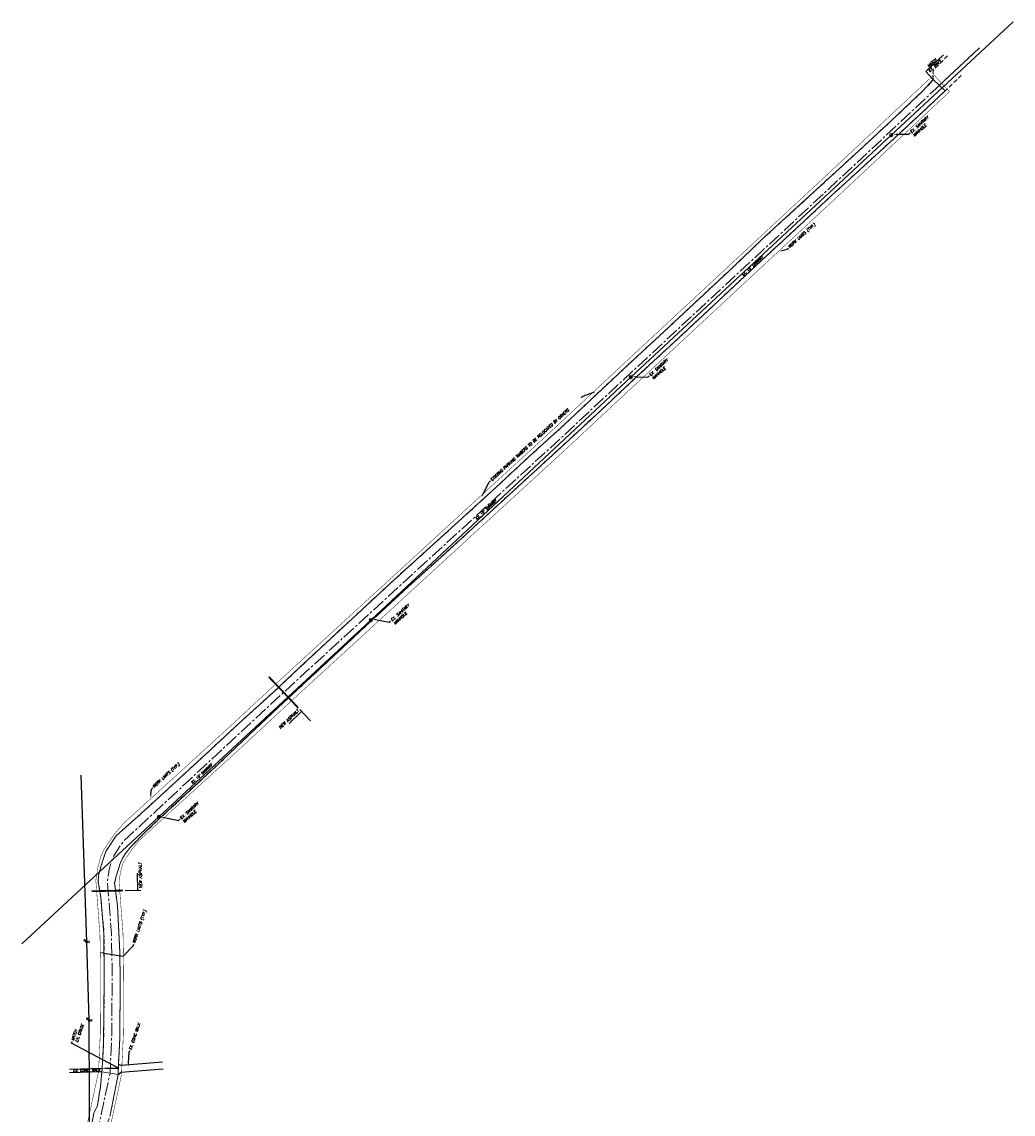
# Model space of a CAD drawing. Header units: feet. Extents: x 1615653 to 1618118, y 708897 to 711917.
# Tile 52 of 183: x 1615656 to 1616773, y 710686 to 711917. Entities that reach past the tile are written whole.
import ezdxf
from ezdxf import colors
from ezdxf.entities.mleader import LeaderData, LeaderLine
from ezdxf.enums import TextEntityAlignment as Align
from ezdxf.math import Vec2, Vec3

# ---------------------------------------------------------------- set-up
doc = ezdxf.new("R2010")
doc.units = ezdxf.units.FT
doc.header["$LTSCALE"] = 20
doc.header["$MEASUREMENT"] = 0
for name, pattern in [('CENTER2', [1.125, 0.75, -0.125, 0.125, -0.125]), ('DASHED2', [0.375, 0.25, -0.125]), ('PHANTOM2', [1.25, 0.625, -0.125, 0.125, -0.125, 0.125, -0.125])]:
    doc.linetypes.add(name, pattern=pattern)
for name, color, linetype, lineweight in [('_centerline', 7, 'CENTER2', 9), ('_EDGE-OF-PVT-PROP', 1, 'Continuous', 18), ('_Ex-Manhole', 3, 'Continuous', 13), ('_TEXT-DIMS', 1, 'Continuous', 18), ('_WORST-CASE-LIMITS', 9, 'PHANTOM2', 0), ('C-ROAD-ImageTrace', 8, 'DASHED2', 5)]:
    doc.layers.add(name, color=color, linetype=linetype, lineweight=lineweight)
for name, color, linetype in [('_EX-ELEC', 1, 'Continuous'), ('conc-walk-ex', 7, 'Continuous'), ('UT_X_Misc_Cells', 7, 'Continuous')]:
    doc.layers.add(name, color=color, linetype=linetype)
doc.layers.add('_REFERENCE-ONLY', color=7, linetype='Continuous', plot=False)
doc.styles.add('DIM-1', font='romans.shx', dxfattribs={"oblique": 10, "height": 0.2})
doc.styles.add('dim-half', font='romans.shx', dxfattribs={"oblique": 10, "height": 0.18})
doc.styles.add('ROMAND', font='romand.shx', dxfattribs={"oblique": 10, "height": 0.12})
doc.styles.add('ROMANS', font='romans')
doc.styles.add('SHR', font='SIMPLEX', dxfattribs={"height": 0.75})
doc.styles.get("Standard").update_dxf_attribs({"font": 'simplex.shx'})
doc.linetypes.add('OVER', pattern='A,1,-0.3,["OE",ROMANS,S=0.2,R=0,X=0,Y=-0.1],-0.7,1', length=3)
doc.dimstyles.get("Standard").update_dxf_attribs({"dimtxt": 0.18, "dimasz": 0.18, "dimexe": 0.18, "dimexo": 0.0625, "dimgap": 0.09, "dimtad": 0, "dimtih": 1, "dimtoh": 1, "dimdec": 4, "dimzin": 0, "dimdsep": 46, "dimtxsty": 'Standard', "dimcen": 0.09, "dimadec": 0, "dimazin": 0, "dimtfac": 1, "dimtdec": 4, "dimtofl": 0, "dimtmove": 0, "dimatfit": 3, "dimfxl": 1, "dimtolj": 1, "dimtzin": 0, "dimarcsym": 0})

# ---------------------------------------------------------------- blocks, each defined once
blk = doc.blocks.new('Sewer Manhole')
at = {"color": 0, "linetype": 'ByBlock', "lineweight": -2}
blk.add_circle((0, 0), 0.0625, dxfattribs=at)
at = {"color": 0, "linetype": 'ByBlock', "lineweight": -2, "style": 'SHR'}
blk.add_text('S', height=0.075, dxfattribs=at).set_placement((0, -0.0375), align=Align.CENTER)
blk = doc.blocks.new('PLP')
at = {"layer": 'UT_X_Misc_Cells', "color": 1, "linetype": 'Continuous', "lineweight": 0}
for p, q in [((0.026, 0.096), (0.085, 0.096)), ((0.043, 0.16), (0.085, 0.16))]:
    blk.add_line(p, q, dxfattribs=at)
at = {"layer": 'UT_X_Misc_Cells', "color": 1, "linetype": 'Continuous', "lineweight": 0, "flags": 128}
blk.add_lwpolyline([(0.043, 0.16), (-0.037, -0.14), (0.083, -0.14)], dxfattribs=at)
at = {"layer": 'UT_X_Misc_Cells', "color": 1, "linetype": 'Continuous', "lineweight": 0}
blk.add_circle((0, 0), 0.065, dxfattribs=at)
at = {"layer": 'UT_X_Misc_Cells', "color": 1, "linetype": 'Continuous', "lineweight": 0, "extrusion": (0, 0, -1)}
blk.add_arc((-0.086, 0.128), 0.0319, 88.8767, 271.1233, dxfattribs=at)

msp = doc.modelspace()

# ---------------------------------------------------------------- linework, layer by layer
at = {"layer": '_centerline', "color": 7, "linetype": 'CENTER2', "flags": 128}
msp.add_lwpolyline([(1615753.3791, 709534.11114), (1615786.00685, 709826.27594), (1615796.48057, 709878.94006), (1615804.61689, 709993.38907), (1615808.10509, 710034.68166), (1615818.05005, 710128.74619), (1615824.76521, 710159.11049), (1615827.96133, 710191.50777), (1615830.02307, 710242.32303), (1615827.44772, 710268.95), (1615824.62074, 710289.9093), (1615814.08719, 710327.85772), (1615780.67526, 710421.23595), (1615758.70738, 710482.25927), (1615745.79591, 710534.20843), (1615745.24343, 710604.40942), (1615744.12, 710628.6305), (1615739.6545, 710653.488), (1615741.78264, 710669.98331), (1615755.26556, 710732.51707), (1615757.29031, 710776.3819), (1615757.64267, 710850.56193), (1615756.87557, 710889.82417), (1615752.33917, 710949.12834), (1615754.43858, 710962.04142), (1615757.34546, 710972.85613), (1615759.46959, 710977.46049), (1615770.16024, 710993.42794), (1615800.1266, 711021.45123), (1615800.1266, 711021.45123), (1615950.87383, 711161.39143), (1616257.47919, 711442.49531), (1616362.07823, 711539.86667), (1616579.21143, 711741.57043), (1616735.15858, 711887.58679)], dxfattribs=at)
at = {"layer": '_EDGE-OF-PVT-PROP'}
msp.add_line((1616696.304, 711838.901), (1616682.999, 711851.67), dxfattribs=at)
at = {"layer": '_EDGE-OF-PVT-PROP', "flags": 128}
for points in [[(1615732.897, 710665.242), (1615736.982, 710687.668), (1615741.175, 710696.109), (1615744.649, 710717.5), (1615746.213, 710734.271), (1615746.316, 710738.068), (1615748.051, 710766.606), (1615748.842, 710838.273), (1615748.471, 710889.394), (1615744.983, 710930.141), (1615742.067, 710947.884), (1615742.364, 710954.636), (1615745.081, 710965.454), (1615750.50605, 710982.28014), (1615762.15448, 710999.76288), (1615790.359, 711024.92), (1615825.805, 711057.361), (1615863.243, 711092), (1615901.038, 711126.999), (1615939.536, 711161.869), (1615968.93, 711189.315), (1616003.291, 711221.507), (1616038.904, 711254.502), (1616075.549, 711288.371), (1616152.178, 711357.646), (1616189.938, 711392.165), (1616227.993, 711427.405), (1616267.471, 711463.287), (1616303.686, 711497.435), (1616339.416, 711530.778), (1616384.915, 711572.786), (1616458.449, 711641.521), (1616489.942, 711671.553), (1616512.737, 711692.438), (1616599.355, 711771.761), (1616635.639, 711805.284), (1616671.745, 711839.336), (1616682.999, 711851.67)], [(1615755.517, 710685.338), (1615764.358, 710730.969), (1615764.654, 710742.561), (1615766.41, 710772.874), (1615766.619, 710836.722), (1615766.424, 710867.906), (1615763.696, 710921.205), (1615760.467, 710946.413), (1615762.357, 710954.391), (1615766.911, 710969.81), (1615771.661, 710978.644), (1615778.166, 710987.093), (1615795.446, 711004.594), (1615811.171, 711019.225), (1615839.084, 711045.226), (1615874.739, 711078.345), (1615911.907, 711113.534), (1615950.226, 711149.751), (1615981.18, 711178.216), (1616012.163, 711206.998), (1616048.228, 711240.753), (1616049.534, 711241.134), (1616050.472, 711242.238), (1616050.82, 711243.469), (1616055.113, 711247.073), (1616091.538, 711280.651), (1616128.631, 711314.163), (1616165.157, 711347.452), (1616236.491, 711412.737), (1616272.488, 711445.969), (1616307.957, 711478.702), (1616349.442, 711517.52), (1616385.832, 711551.2), (1616422.973, 711585.615), (1616458.478, 711619.111), (1616494.992, 711653.147), (1616531.889, 711687.08), (1616568.245, 711720.931), (1616604.993, 711754.547), (1616639.076, 711785.603), (1616675.552, 711819.583), (1616696.304, 711838.901), (1616696.304, 711838.901)]]:
    msp.add_lwpolyline(points, dxfattribs=at)
at = {"layer": '_EX-ELEC', "linetype": 'OVER', "ltscale": 0.4}
msp.add_line((1615728.98366, 710880.4712), (1615722.81601, 711068.32508), dxfattribs=at)
at = {"layer": '_EX-ELEC', "linetype": 'OVER', "ltscale": 0.4, "flags": 128}
msp.add_lwpolyline([(1615732.48301, 710612.59079), (1615731.88365, 710792.14347), (1615728.98366, 710880.4712)], dxfattribs=at)
at = {"layer": '_Ex-Manhole', "elevation": 963.926, "flags": 128}
msp.add_lwpolyline([(1615655.8871, 710878.11589), (1615810.306, 711021.415), (1616049.035, 711242.953), (1616342.095, 711516.605), (1616635.668, 711789.212), (1616772.97614, 711916.71405)], dxfattribs=at)
at = {"layer": '_REFERENCE-ONLY', "color": 1}
for p, q in [((1615969.04638, 711142.20134), (1615981.26773, 711129.29566)), ((1615772.30925, 710938.25921), (1615790.07964, 710938.62164))]:
    msp.add_line(p, q, dxfattribs=at)
at = {"layer": '_REFERENCE-ONLY', "color": 9, "const_width": 2, "flags": 128}
for points in [[(1615934.16913, 711179.0315), (1615967.41591, 711143.9231)], [(1615734.39771, 710937.48601), (1615769.93849, 710938.21086)]]:
    msp.add_lwpolyline(points, dxfattribs=at)
at = {"layer": '_TEXT-DIMS'}
for q in [(1616694.57004, 711879.53392), (1616682.47441, 711852.14011)]:
    msp.add_line((1616674.42807, 711860.78368), q, dxfattribs=at)
at = {"layer": '_TEXT-DIMS', "color": 3}
msp.add_line((1615746.19348, 710734.06167), (1615764.358, 710730.969), dxfattribs=at)
at = {"layer": '_WORST-CASE-LIMITS', "const_width": 0.5, "flags": 128}
msp.add_lwpolyline([(1615743.25944, 709668.74861), (1615744.21119, 709677.27106), (1615754.88569, 709691.76433), (1615765.74676, 709789.01967, 0.5230633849), (1615752.13914, 709800.91015), (1615733.51163, 709796.23901), (1615726.99646, 709824.94757), (1615760.5267, 709837.17749), (1615768.88376, 709844.27386), (1615780.26066, 709864.02984), (1615783.57115, 709880.67567), (1615791.65575, 709994.39718), (1615795.16275, 710035.91234), (1615805.19894, 710130.83978), (1615811.90425, 710161.1595), (1615814.98725, 710192.41019), (1615816.9976, 710241.95908), (1615814.53166, 710267.45486), (1615811.85635, 710287.28973), (1615801.68753, 710323.92417), (1615768.43944, 710416.8445), (1615746.25118, 710478.48001), (1615732.80843, 710532.56676), (1615732.2458, 710604.05698), (1615731.17359, 710627.17377), (1615726.50481, 710653.16286), (1615728.95945, 710672.18889), (1615742.32932, 710734.19835), (1615744.29173, 710776.71263), (1615744.64207, 710850.46582), (1615743.88527, 710889.20094), (1615739.25873, 710949.68345), (1615741.71293, 710964.77877), (1615745.078, 710977.29812), (1615748.09559, 710983.83919), (1615759.79759, 711001.31718), (1615770.78249, 711014.06051), (1615888.48353, 711121.23584), (1615942.06001, 711170.94748), (1616248.65756, 711452.04419), (1616353.22547, 711549.38659), (1616570.34489, 711751.07754), (1616683.48781, 711857.01546), (1616701.20343, 711837.9849), (1616588.07798, 711732.06333), (1616370.93099, 711530.34676), (1616266.30083, 711432.94642), (1615959.68766, 711151.83539), (1615906.0787, 711102.09361), (1615789.44959, 710995.89435), (1615780.52289, 710985.5387), (1615770.84358, 710971.08178), (1615769.61292, 710968.41414), (1615767.16423, 710959.30407), (1615765.41961, 710948.57323), (1615769.86588, 710890.44741), (1615770.64327, 710850.65804), (1615770.28888, 710776.05117), (1615768.20179, 710730.83578), (1615754.60583, 710667.77773), (1615752.80419, 710653.81314), (1615757.06641, 710630.08723), (1615758.24106, 710604.76187), (1615758.78339, 710535.8501), (1615759.97384, 710531.06033), (1615769.41411, 710515.97822), (1615770.12193, 710515.50639), (1615773.58381, 710515.03862), (1615785.78355, 710513.96229), (1615794.46068, 710482.01317), (1615779.5575, 710478.95302), (1615777.24832, 710478.18337), (1615776.96447, 710475.72363), (1615776.17487, 710472.11797), (1615792.91108, 710425.62741), (1615821.00413, 710347.11414), (1615825.14574, 710345.23179), (1615831.02555, 710344.10118), (1615843.12011, 710348.47777), (1615856.41469, 710303.74363), (1615850.07537, 710299.90608), (1615846.19361, 710297.25971), (1615842.45549, 710290.15189), (1615839.01654, 710280.43355), (1615840.36377, 710270.44513), (1615843.04853, 710242.68698), (1615840.93541, 710190.60536), (1615837.62618, 710157.06147), (1615830.90116, 710126.65261), (1615821.04743, 710033.45098), (1615817.57803, 709992.38096), (1615809.39201, 709877.23283), (1615805.34016, 709855.2334), (1615786.68799, 709688.21279), (1615793.90229, 709671.72176), (1615791.8322, 709653.18519)], format="xyb", dxfattribs=at)
at = {"layer": 'C-ROAD-ImageTrace', "color": 7, "linetype": 'CENTER2', "flags": 128}
msp.add_lwpolyline([(1616689.60163, 711844.93093), (1616735.15858, 711887.58679)], dxfattribs=at)
at = {"layer": 'C-ROAD-ImageTrace', "flags": 128}
for points in [[(1615731.677, 709822.397), (1615762.57, 709833.665), (1615772.003, 709841.675), (1615782.459, 709859.045), (1615785.75485, 709866.39266), (1615787.36805, 709872.69571), (1615790.9213, 709915.0221), (1615794.745, 709969.588), (1615799.367, 710035.546), (1615805.539, 710095.398), (1615813.764, 710162.679), (1615817.034, 710179.351), (1615820.288, 710206.874), (1615820.891, 710218.782), (1615820.965, 710238.382), (1615815.742, 710288.452), (1615811.399, 710306.91), (1615808.767, 710314.738), (1615791.927, 710364.854), (1615773.267, 710416.113), (1615746.105, 710493.952), (1615739.559, 710519.098), (1615735.144, 710549.857), (1615734.502, 710566.936), (1615736.202, 710604.136), (1615735.616, 710628.043), (1615733.526, 710639.971), (1615731.805, 710654.363), (1615732.897, 710665.242), (1615736.982, 710687.668), (1615741.175, 710696.109), (1615744.649, 710717.5), (1615746.213, 710734.271), (1615746.316, 710738.068), (1615748.051, 710766.606), (1615748.842, 710838.273), (1615748.471, 710889.394), (1615744.983, 710930.141), (1615742.067, 710947.884), (1615742.364, 710954.636), (1615745.081, 710965.454), (1615750.50605, 710982.28014), (1615762.15448, 710999.76288), (1615790.359, 711024.92), (1615825.805, 711057.361), (1615863.243, 711092), (1615901.038, 711126.999), (1615939.536, 711161.869), (1615968.93, 711189.315), (1616003.291, 711221.507), (1616038.904, 711254.502), (1616075.549, 711288.371), (1616152.178, 711357.646), (1616189.938, 711392.165), (1616227.993, 711427.405), (1616267.471, 711463.287), (1616303.686, 711497.435), (1616339.416, 711530.778), (1616384.915, 711572.786), (1616458.449, 711641.521), (1616489.942, 711671.553), (1616512.737, 711692.438), (1616599.355, 711771.761), (1616635.639, 711805.284), (1616671.745, 711839.336), (1616682.999, 711851.67), (1616682.904, 711862.035), (1616698.947, 711878.407)], [(1615804.126, 709867.403), (1615807.933, 709922.048), (1615811.645, 709981.266), (1615821.301, 710078.884), (1615830.14, 710143.762), (1615832.872, 710156.791), (1615835.434, 710185.084), (1615838.172, 710244.493), (1615837.015, 710269.948), (1615833.256, 710292.85), (1615825.551, 710316.963), (1615811.907, 710359.129), (1615799.551, 710393.655), (1615772.672, 710466.44), (1615768.65, 710482.184), (1615759.684, 710522.357), (1615756.005, 710547.802), (1615753.951, 710615.723), (1615752.624, 710629.218), (1615749.429, 710643.767), (1615747.504, 710652.613), (1615749.547, 710668.569), (1615755.517, 710685.338), (1615764.358, 710730.969), (1615764.654, 710742.561), (1615766.41, 710772.874), (1615766.619, 710836.722), (1615766.424, 710867.906), (1615763.696, 710921.205), (1615760.467, 710946.413), (1615762.357, 710954.391), (1615766.911, 710969.81), (1615771.661, 710978.644), (1615778.166, 710987.093), (1615795.446, 711004.594), (1615811.171, 711019.225), (1615839.084, 711045.226), (1615874.739, 711078.345), (1615911.907, 711113.534), (1615950.226, 711149.751), (1615981.18, 711178.216), (1616012.163, 711206.998), (1616048.228, 711240.753), (1616049.534, 711241.134), (1616050.472, 711242.238), (1616050.82, 711243.469), (1616055.113, 711247.073), (1616091.538, 711280.651), (1616128.631, 711314.163), (1616165.157, 711347.452), (1616236.491, 711412.737), (1616272.488, 711445.969), (1616307.957, 711478.702), (1616349.442, 711517.52), (1616385.832, 711551.2), (1616422.973, 711585.615), (1616458.478, 711619.111), (1616494.992, 711653.147), (1616531.889, 711687.08), (1616568.245, 711720.931), (1616604.993, 711754.547), (1616639.076, 711785.603), (1616675.552, 711819.583), (1616696.304, 711838.901), (1616714.567, 711856.296)], [(1615882.5845, 711085.48027), (1615818.45724, 711026.62143)]]:
    msp.add_lwpolyline(points, dxfattribs=at)
at = {"layer": 'conc-walk-ex'}
for p, q in [((1615764.654, 710742.561), (1615768.17676, 710741.15542)), ((1615814.3258, 710744.83945), (1615768.17676, 710741.15542)), ((1615709.44083, 710736.94881), (1615746.316, 710738.068)), ((1615709.68355, 710733.15817), (1615746.55872, 710734.27737)), ((1615764.358, 710730.969), (1615767.61605, 710733.35417)), ((1615815.222, 710737.2237), (1615767.61605, 710733.35417))]:
    msp.add_line(p, q, dxfattribs=at)

# ---------------------------------------------------------------- block references
at = {"layer": '_EX-ELEC', "xscale": 20, "yscale": 20, "zscale": 20, "rotation": 85}
for p in [(1615728.98366, 710880.4712), (1615731.88365, 710792.14347)]:
    msp.add_blockref('PLP', p, dxfattribs=at)
at = {"layer": '_Ex-Manhole', "xscale": 30, "yscale": 30, "zscale": 30}
for p in [(1616635.668, 711789.212, 967.986), (1616342.095, 711516.605, 967.286), (1616049.035, 711242.953, 965.024), (1615810.306, 711021.415, 963.926)]:
    msp.add_blockref('Sewer Manhole', p, dxfattribs=at)

# ---------------------------------------------------------------- texts
at = {"layer": '_Ex-Manhole', "char_height": 2.6, "attachment_point": 3, "rotation": 42.86099349, "style": 'ROMANS'}
for insert in [(1616489.74895, 711653.29706), (1616189.52111, 711378.99644), (1615869.10952, 711081.42076)]:
    msp.add_mtext('{\\Q10;EX. 15" SANITARY}', dxfattribs=dict(at, insert=insert))
at = {"layer": '_REFERENCE-ONLY', "color": 1, "char_height": 3.2, "style": 'dim-half'}
for insert, attachment_point, rotation in [((1615966.3657, 711142.6084), 3, 43.43996005), ((1615788.19296, 710940.5871), 1, 91.16838304)]:
    msp.add_mtext_dynamic_manual_height_columns('NEW ASPHALT', width=56.9275384, gutter_width=0.9, heights=[0], dxfattribs=dict(at, insert=insert, attachment_point=attachment_point, rotation=rotation))
at = {"layer": '_TEXT-DIMS', "char_height": 2.8, "style": 'dim-half'}
for s, insert, attachment_point, rotation in [("MATCH\\PEX. PAV'T", (1616680.65429, 711871.59727), 2, 42.95059306), ('EX. CONC. WALK', (1615744.4435, 710737.6321), 3, 1.73844335)]:
    msp.add_mtext_dynamic_manual_height_columns(s, width=56.9275384, gutter_width=0.9, heights=[0], dxfattribs=dict(at, insert=insert, attachment_point=attachment_point, rotation=rotation))

# ---------------------------------------------------------------- leaders
at = {"layer": '_REFERENCE-ONLY', "color": 1}
for points in [[(1615957.09238, 711126.55879), (1615971.20438, 711139.9225)], [(1615786.00815, 710957.9781), (1615786.40445, 710938.54668)]]:
    msp.add_leader(points, dimstyle='Standard', override={"dimscale": 40, "dimtxt": 0.1, "dimasz": 0.1, "dimtih": 0, "dimtoh": 0, "dimdec": 0, "dimpost": "'"}, dxfattribs=at)
at = {"layer": '_TEXT-DIMS'}
msp.add_leader([(1616300.82048, 711499.48971), (1616288.19304, 711494.70676), (1616286.29085, 711493.13098)], dimstyle='Standard', override={"dimscale": 40, "dimasz": 0.12}, dxfattribs=at)
ml = msp.add_multileader_mtext('Standard', dxfattribs=at)
ml.set_content('EX. SANITARY\\PMANHOLE', color=256, style='DIM-1')
ml.set_leader_properties()
ml.build(insert=Vec2(0, 0))
ml.multileader.update_dxf_attribs({"text_right_attachment_type": 6, "dogleg_length": 2})
ctx = ml.context
ctx.base_point, ctx.char_height, ctx.landing_gap_size, ctx.plane_origin, ctx.plane_x_axis, ctx.plane_y_axis = Vec3(1616656.72954, 711791.51745), 3, 1, Vec3(1616634.47093, 711784.12093), Vec3(0.7444335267, 0.667696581), Vec3(-0.667696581, 0.7444335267)
ctx.right_attachment = 6
notes = []
notes.append((ctx, [(0, (1, 1, 0), (1616655.24068, 711790.18206), (0.7444335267, 0.667696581), 2, [(0, [(1616637.36296, 711789.96801)], 0, [])])]))
ctx.mtext.insert, ctx.mtext.text_direction, ctx.mtext.rotation, ctx.mtext.flow_direction = Vec3(1616656.47243, 711793.3018), Vec3(0.7444335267, 0.667696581), 0.7311102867, 5
ml = msp.add_multileader_mtext('Standard', dxfattribs=at)
ml.set_content('WORK LIMITS (TYP.)', color=256, style='ROMAND')
ml.set_leader_properties()
ml.build(insert=Vec2(0, 0))
ml.multileader.update_dxf_attribs({"text_right_attachment_type": 6, "dogleg_length": 2})
ctx = ml.context
ctx.base_point, ctx.char_height, ctx.landing_gap_size, ctx.plane_origin, ctx.plane_x_axis, ctx.plane_y_axis = Vec3(1616519.71485, 711661.84413), 3, 1, Vec3(1616495.65335, 711658.54977), Vec3(0.7444335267, 0.667696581), Vec3(-0.667696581, 0.7444335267)
ctx.right_attachment = 6
notes.append((ctx, [(0, (1, 1, 0), (1616518.22598, 711660.50874), (0.7444335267, 0.667696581), 2, [(0, [(1616509.19979, 711658.08512)], 0, [])])]))
ctx.mtext.insert, ctx.mtext.text_direction, ctx.mtext.rotation, ctx.mtext.flow_direction = Vec3(1616519.12389, 711664.0007), Vec3(0.7444335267, 0.667696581), 0.7311102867, 5
ml = msp.add_multileader_mtext('Standard', dxfattribs=at)
ml.set_content('EX. SANITARY\\PMANHOLE', color=256, style='DIM-1')
ml.set_leader_properties()
ml.build(insert=Vec2(0, 0))
ml.multileader.update_dxf_attribs({"text_right_attachment_type": 6, "dogleg_length": 2})
ctx = ml.context
ctx.base_point, ctx.char_height, ctx.landing_gap_size, ctx.plane_origin, ctx.plane_x_axis, ctx.plane_y_axis = Vec3(1616362.84412, 711517.966), 3, 1, Vec3(1616340.98475, 711511.29149), Vec3(0.7444335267, 0.667696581), Vec3(-0.667696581, 0.7444335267)
ctx.right_attachment = 6
notes.append((ctx, [(0, (1, 1, 0), (1616361.35525, 711516.63061), (0.7444335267, 0.667696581), 2, [(0, [(1616343.87678, 711517.13857)], 0, [])])]))
ctx.mtext.insert, ctx.mtext.text_direction, ctx.mtext.rotation, ctx.mtext.flow_direction = Vec3(1616362.58701, 711519.75035), Vec3(0.7444335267, 0.667696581), 0.7311102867, 5
ml = msp.add_multileader_mtext('Standard', dxfattribs=at)
ml.set_content('EXISTING PARKING TIMBERS TO BE RELOCATED BY OTHERS', color=256, style='ROMAND')
ml.set_leader_properties()
ml.build(insert=Vec2(0, 0))
ml.multileader.update_dxf_attribs({"text_right_attachment_type": 6, "dogleg_length": 2})
ctx = ml.context
ctx.base_point, ctx.char_height, ctx.landing_gap_size, ctx.plane_origin, ctx.plane_x_axis, ctx.plane_y_axis = Vec3(1616184.0203, 711399.72248), 3, 1, Vec3(1616155.75783, 711399.68552), Vec3(0.7372773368, 0.6755902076), Vec3(-0.6755902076, 0.7372773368)
ctx.right_attachment = 6
notes.append((ctx, [(0, (1, 1, 0), (1616182.54574, 711398.3713), (0.7372773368, 0.6755902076), 2, [(0, [(1616174.06087, 711381.5309)], 0, [])])]))
ctx.mtext.insert, ctx.mtext.text_direction, ctx.mtext.rotation, ctx.mtext.width, ctx.mtext.defined_height, ctx.mtext.flow_direction = Vec3(1616183.74419, 711401.50399), Vec3(0.7372773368, 0.6755902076), 0.7417649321, 150, 20.04459, 5
ml = msp.add_multileader_mtext('Standard', dxfattribs=at)
ml.set_content('EX. SANITARY\\PMANHOLE', color=256, style='DIM-1')
ml.set_leader_properties()
ml.build(insert=Vec2(0, 0))
ml.multileader.update_dxf_attribs({"text_right_attachment_type": 6, "dogleg_length": 2})
ctx = ml.context
ctx.base_point, ctx.char_height, ctx.landing_gap_size, ctx.plane_origin, ctx.plane_x_axis, ctx.plane_y_axis = Vec3(1616071.43842, 711241.7329), 3, 1, Vec3(1616047.37692, 711238.43853), Vec3(0.7444335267, 0.667696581), Vec3(-0.667696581, 0.7444335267)
ctx.right_attachment = 6
notes.append((ctx, [(0, (1, 1, 0), (1616069.94955, 711240.3975), (0.7444335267, 0.667696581), 2, [(0, [(1616050.26895, 711244.28561)], 0, [])])]))
ctx.mtext.insert, ctx.mtext.text_direction, ctx.mtext.rotation, ctx.mtext.flow_direction = Vec3(1616071.18131, 711243.51724), Vec3(0.7444335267, 0.667696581), 0.7311102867, 5
ml = msp.add_multileader_mtext('Standard', dxfattribs=at)
ml.set_content('WORK LIMITS (TYP.)', color=256, style='DIM-1')
ml.set_leader_properties()
ml.build(insert=Vec2(0, 0))
ml.multileader.update_dxf_attribs({"text_right_attachment_type": 6, "dogleg_length": 2})
ctx = ml.context
ctx.base_point, ctx.char_height, ctx.landing_gap_size, ctx.plane_origin, ctx.plane_x_axis, ctx.plane_y_axis = Vec3(1615803.36869, 711053.93784), 3, 1, Vec3(1615779.30719, 711050.64348), Vec3(0.7444335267, 0.667696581), Vec3(-0.667696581, 0.7444335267)
ctx.right_attachment = 6
notes.append((ctx, [(0, (1, 1, 0), (1615801.87982, 711052.60245), (0.7444335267, 0.667696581), 2, [(0, [(1615801.04537, 711041.93431)], 0, [])])]))
ctx.mtext.insert, ctx.mtext.text_direction, ctx.mtext.rotation, ctx.mtext.flow_direction = Vec3(1615802.77773, 711056.09441), Vec3(0.7444335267, 0.667696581), 0.7311102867, 5
ml = msp.add_multileader_mtext('Standard', dxfattribs=at)
ml.set_content('EX. SANITARY\\PMANHOLE', color=256, style='DIM-1')
ml.set_leader_properties()
ml.build(insert=Vec2(0, 0))
ml.multileader.update_dxf_attribs({"text_right_attachment_type": 6, "dogleg_length": 2})
ctx = ml.context
ctx.base_point, ctx.char_height, ctx.landing_gap_size, ctx.plane_origin, ctx.plane_x_axis, ctx.plane_y_axis = Vec3(1615833.96388, 711018.58171), 3, 1, Vec3(1615809.90238, 711015.28735), Vec3(0.7444335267, 0.667696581), Vec3(-0.667696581, 0.7444335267)
ctx.right_attachment = 6
notes.append((ctx, [(0, (1, 1, 0), (1615832.47501, 711017.24632), (0.7444335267, 0.667696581), 2, [(0, [(1615812.7944, 711021.13442)], 0, [])])]))
ctx.mtext.insert, ctx.mtext.text_direction, ctx.mtext.rotation, ctx.mtext.flow_direction = Vec3(1615833.70677, 711020.36606), Vec3(0.7444335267, 0.667696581), 0.7311102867, 5
ml = msp.add_multileader_mtext('Standard', dxfattribs=at)
ml.set_content('{\\Q10;QUANTITIES OUTSIDE OF PROPOSED PAVEMENT ALLOW FOR EXCAVATION OF 4" OF EXISTING PAVEMENT, PLACING 4" OF TOPSOIL, AND APPLYING SEEDING AND MULCHING IN \\PACCORDANCE WITH THE PLAN GENERAL NOTES.}', color=256, style='ROMANS')
ml.set_leader_properties()
ml.build(insert=Vec2(0, 0))
ml.multileader.update_dxf_attribs({"text_right_attachment_type": 6, "dogleg_length": 0.1, "arrow_head_size": 2.4, "scale": 20})
ctx = ml.context
ctx.base_point, ctx.scale, ctx.char_height, ctx.arrow_head_size, ctx.landing_gap_size, ctx.plane_origin, ctx.plane_x_axis, ctx.plane_y_axis = Vec3(1615707.60637, 709623.36705), 20, 1.3, 2.4, 1, Vec3(1615704.36631, 709598.10291), Vec3(0.1132032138, 0.9935718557), Vec3(-0.9935718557, 0.1132032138)
ctx.right_attachment = 6
notes.append((ctx, [(0, (1, 1, 0), (1615707.37997, 709621.37991), (0.1132032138, 0.9935718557), 2, [(0, [(1615723.53115, 709604.08723)], 0, [])])]))
ctx.mtext.insert, ctx.mtext.text_direction, ctx.mtext.rotation, ctx.mtext.width, ctx.mtext.flow_direction = Vec3(1615707.07375, 709624.43421), Vec3(0.1132032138, 0.9935718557), 1.4573499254, 65.3241275, 5
ml = msp.add_multileader_mtext('Standard', dxfattribs=at)
ml.set_content('WORK LIMITS (TYP.)', color=256, style='DIM-1')
ml.set_leader_properties()
ml.build(insert=Vec2(0, 0))
ml.multileader.update_dxf_attribs({"text_right_attachment_type": 6, "dogleg_length": 2})
ctx = ml.context
ctx.base_point, ctx.char_height, ctx.landing_gap_size, ctx.plane_origin, ctx.plane_x_axis, ctx.plane_y_axis = Vec3(1615782.08888, 710877.99034), 3, 1, Vec3(1615774.00016, 710817.28882), Vec3(0.3255681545, 0.9455185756), Vec3(-0.9455185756, 0.3255681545)
ctx.right_attachment = 6
notes.append((ctx, [(0, (1, 1, 0), (1615781.43775, 710876.0993), (0.3255681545, 0.9455185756), 2, [(1, [(1615743.99103, 710868.46798), (1615770.19023, 710864.18884)], 0, [])])]))
ctx.mtext.insert, ctx.mtext.text_direction, ctx.mtext.rotation, ctx.mtext.flow_direction = Vec3(1615780.52341, 710879.58699), Vec3(0.3255681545, 0.9455185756), 1.2391837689, 5
ml = msp.add_multileader_mtext('Standard', dxfattribs=at)
ml.set_content('MATCH\\PEX. GRADE', color=256, style='DIM-1')
ml.set_leader_properties()
ml.build(insert=Vec2(0, 0))
ml.multileader.update_dxf_attribs({"text_right_attachment_type": 6, "dogleg_length": 2})
ctx = ml.context
ctx.base_point, ctx.char_height, ctx.landing_gap_size, ctx.plane_origin, ctx.plane_x_axis, ctx.plane_y_axis = Vec3(1615712.4988, 710768.26183), 3, 1, Vec3(1615790.62815, 710741.05925), Vec3(0.3255681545, 0.9455185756), Vec3(-0.9455185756, 0.3255681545)
ctx.right_attachment = 6
notes.append((ctx, [(0, (1, 1, 0), (1615711.84767, 710766.37079), (0.3255681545, 0.9455185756), 2, [(1, [(1615746.17489, 710738.05894), (1615764.77353, 710738.05894)], 0, [])])]))
ctx.mtext.insert, ctx.mtext.text_direction, ctx.mtext.rotation, ctx.mtext.flow_direction = Vec3(1615711.40609, 710769.6957), Vec3(0.3255681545, 0.9455185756), 1.2391837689, 5
ml = msp.add_multileader_mtext('Standard', dxfattribs=at)
ml.set_content('EX. CONC WALK', color=256, style='DIM-1')
ml.set_leader_properties()
ml.build(insert=Vec2(0, 0))
ml.multileader.update_dxf_attribs({"text_right_attachment_type": 6, "dogleg_length": 2})
ctx = ml.context
ctx.base_point, ctx.char_height, ctx.landing_gap_size, ctx.plane_origin, ctx.plane_x_axis, ctx.plane_y_axis = Vec3(1615777.4638, 710757.90596), 3, 1, Vec3(1615769.37508, 710697.20445), Vec3(0.3255681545, 0.9455185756), Vec3(-0.9455185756, 0.3255681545)
ctx.right_attachment = 6
notes.append((ctx, [(0, (1, 1, 0), (1615776.81267, 710756.01493), (0.3255681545, 0.9455185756), 2, [(0, [(1615775.64692, 710739.88816)], 0, [])])]))
ctx.mtext.insert, ctx.mtext.text_direction, ctx.mtext.rotation, ctx.mtext.flow_direction = Vec3(1615776.37109, 710759.33983), Vec3(0.3255681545, 0.9455185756), 1.2391837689, 5
for ctx, leaders in notes:
    for number, flags, end, landing, length, lines in leaders:
        leader = LeaderData()
        leader.index, (leader.has_last_leader_line, leader.has_dogleg_vector, leader.attachment_direction) = number, flags
        leader.last_leader_point, leader.dogleg_vector, leader.dogleg_length = Vec3(end), Vec3(landing), length
        for number, points, colour, breaks in lines:
            line = LeaderLine()
            line.index, line.vertices, line.color, line.breaks = number, Vec3.list(points), colors.encode_raw_color(colour), breaks
            leader.lines.append(line)
        ctx.leaders.append(leader)

doc.saveas('drawing.dxf')
